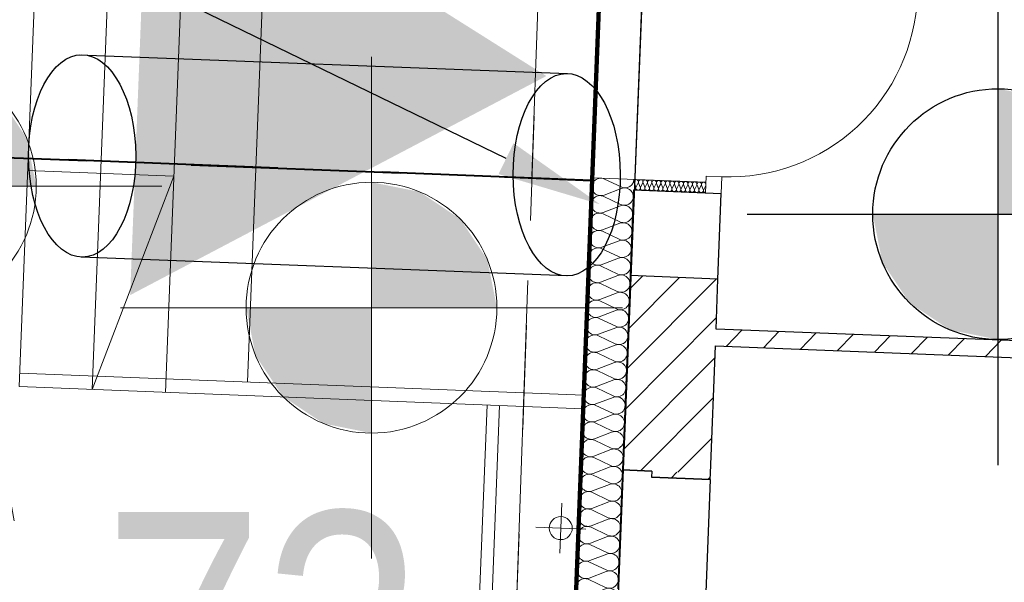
# Model space of a CAD drawing. Extents: x -198213 to 5540361, y 56395 to 5961443.
# Tile 20 of 76: x 5539576.82 to 5539581.53, y 5961329.5 to 5961332.19. Entities that reach past the tile are written whole.
import ezdxf
from ezdxf import colors
from ezdxf.entities.mleader import LeaderData, LeaderLine
from ezdxf.math import Vec2, Vec3

# ---------------------------------------------------------------- set-up
doc = ezdxf.new("R2010")
doc.units = 0
doc.header["$MEASUREMENT"] = 0
for name, pattern in [('KRESKOWAX2', [1.5, 1, -0.5]), ('L_0_03', [1, 0.5, -0.5]), ('L_0_06', [2, 1.5, -0.5])]:
    doc.linetypes.add(name, pattern=pattern)
for name, color, linetype, lineweight in [('$ IE KABEL NN', 1, 'KRESKOWAX2', 40), ('$ IE RURY OSŁONOWE', 7, 'Continuous', 30), ('$ IE_OPISY', 7, 'Continuous', 25), ('312_budynek_ewidencyjny_Nr_Pióra__7', 8, 'Continuous', 13), ('Arch drogi_Nr_Pióra__21', 8, 'Continuous', 9), ('Arch ocieplenie_Nr_Pióra__22', 8, 'Continuous', 9), ('Arch okna_Nr_Pióra__4', 8, 'Continuous', 9), ('Arch rynny_Nr_Pióra__21', 8, 'Continuous', 9), ('Arch schody_Nr_Pióra__21', 8, 'Continuous', 9), ('Arch wyburzenia_Nr_Pióra__46', 8, 'Continuous', 13), ('arch wypelnienia_Nr_Pióra__118', 8, 'Continuous', 211), ('arch wypelnienia_Nr_Pióra__55', 8, 'Continuous', 25), ('Arch ściany nośne_Nr_Pióra__21', 8, 'Continuous', 9), ('Arch ściany nośne_Nr_Pióra__27', 8, 'Continuous', 30), ('bt_Nr_Pióra__7', 8, 'Continuous', 13), ('chodnik_Nr_Pióra__7', 8, 'Continuous', 13), ('INWENT RZĘDNE_Nr_Pióra__15', 8, 'Continuous', 25), ('INWENT RZĘDNE_Nr_Pióra__21', 8, 'Continuous', 9), ('INWENT.ŚCIANY_Nr_Pióra__1', 8, 'Continuous', 25), ('trawnik_Nr_Pióra__7', 8, 'Continuous', 13)]:
    doc.layers.add(name, color=color, linetype=linetype, lineweight=lineweight)
for name, color, linetype in [('Arch ocieplenie', 8, 'Continuous'), ('Arch ściany nośne', 8, 'Continuous'), ('INWENT RZĘDNE', 8, 'Continuous')]:
    doc.layers.add(name, color=color, linetype=linetype)
doc.styles.add('1. Elektrobau_02.2024', font='romans.shx', dxfattribs={"width": 0.8, "oblique": 10})
doc.styles.add('GENERATED_STYLE_3', font='ARIALN.TTF')
pattern_1 = [(45, (0, 0), (-91.92387818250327, 91.92387818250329), [])]

# ---------------------------------------------------------------- blocks, each defined once
blk = doc.blocks.new('Izolacja cieplna 14_18', base_point=(-134079.9601122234, 106051.2797084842))
at = {"layer": 'Arch ocieplenie_Nr_Pióra__22', "linetype": 'Continuous'}
for p, q in [((-134220.3931930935, 106053.2665093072), (-134141.0036321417, 106015.4706615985)), ((-134141.2770214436, 106008.476451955), (-134223.374576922, 105976.9927729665)), ((-134223.6480365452, 105969.9967642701), (-134144.2584755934, 105932.2009165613)), ((-134226.9028799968, 105886.7270192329), (-134147.513319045, 105848.9311715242)), ((-134144.5318648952, 105925.2067069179), (-134226.6294203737, 105893.7230279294)), ((-134147.7867083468, 105841.9369618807), (-134229.8842638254, 105810.4532828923)), ((-134230.1577234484, 105803.4572741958), (-134150.7681624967, 105765.661426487)), ((-134151.0415517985, 105758.6672168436), (-134233.139107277, 105727.1835378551)), ((-134233.4125669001, 105720.1875291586), (-134154.0230059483, 105682.3916814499)), ((-134154.2963952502, 105675.3974718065), (-134236.3939507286, 105643.913792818)), ((-134236.6674103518, 105636.9177841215), (-134157.2778494, 105599.1219364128)), ((-134239.9222538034, 105553.6480390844), (-134160.5326928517, 105515.8521913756)), ((-134157.5512387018, 105592.1277267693), (-134239.6487941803, 105560.6440477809)), ((-134160.8060821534, 105508.8579817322), (-134242.903637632, 105477.3743027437)), ((-134243.177097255, 105470.3782940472), (-134163.7875363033, 105432.5824463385)), ((-134164.0609256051, 105425.5882366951), (-134246.1584810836, 105394.1045577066)), ((-134246.4319407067, 105387.1085490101), (-134167.0423797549, 105349.3127013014)), ((-134167.3157690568, 105342.3184916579), (-134249.4133245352, 105310.8348126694)), ((-134249.6867841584, 105303.838803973), (-134170.2972232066, 105266.0429562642)), ((-134252.94162761, 105220.5690589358), (-134173.5520666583, 105182.7732112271)), ((-134170.5706125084, 105259.0487466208), (-134252.6681679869, 105227.5650676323)), ((-134173.8254559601, 105175.7790015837), (-134255.9230114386, 105144.2953225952)), ((-134256.1964710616, 105137.2993138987), (-134176.8069101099, 105099.50346619)), ((-134177.0802994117, 105092.5092565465), (-134259.1778548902, 105061.025577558)), ((-134259.4513145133, 105054.0295688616), (-134180.0617535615, 105016.2337211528)), ((-134180.3351428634, 105009.2395115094), (-134262.4326983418, 104977.7558325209)), ((-134262.706157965, 104970.7598238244), (-134183.3165970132, 104932.9639761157)), ((-134183.589986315, 104925.9697664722), (-134265.6875417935, 104894.4860874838)), ((-134265.9610014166, 104887.4900787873), (-134186.5714404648, 104849.6942310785)), ((-134269.2158448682, 104804.2203337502), (-134189.8262839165, 104766.4244860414)), ((-134186.8448297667, 104842.7000214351), (-134268.9423852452, 104811.2163424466)), ((-134190.0996732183, 104759.430276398), (-134272.1972286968, 104727.9465974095)), ((-134272.4706883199, 104720.950588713), (-134193.0811273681, 104683.1547410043)), ((-134193.35451667, 104676.1605313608), (-134275.4520721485, 104644.6768523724)), ((-134275.7255317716, 104637.6808436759), (-134196.3359708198, 104599.8849959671)), ((-134196.6093601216, 104592.8907863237), (-134278.7069156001, 104561.4071073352)), ((-134278.9803752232, 104554.4110986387), (-134199.5908142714, 104516.61525093)), ((-134282.2352186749, 104471.1413536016), (-134202.8456577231, 104433.3455058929)), ((-134199.8642035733, 104509.6210412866), (-134281.9617590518, 104478.1373622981)), ((-134203.1190470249, 104426.3512962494), (-134285.2166025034, 104394.8676172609)), ((-134285.4900621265, 104387.8716085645), (-134206.1005011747, 104350.0757608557)), ((-134206.3738904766, 104343.0815512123), (-134288.4714459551, 104311.5978722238)), ((-134288.7449055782, 104304.6018635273), (-134209.3553446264, 104266.8060158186)), ((-134209.6287339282, 104259.8118061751), (-134291.7262894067, 104228.3281271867)), ((-134291.9997490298, 104221.3321184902), (-134212.610188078, 104183.5362707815)), ((-134295.2545924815, 104138.0623734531), (-134215.8650315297, 104100.2665257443)), ((-134212.8835773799, 104176.542061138), (-134294.9811328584, 104145.0583821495)), ((-134216.1384208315, 104093.2723161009), (-134298.23597631, 104061.7886371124))]:
    blk.add_line(p, q, dxfattribs=at)
for centre, start_param, end_param in [((-134238.934497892, 106015.7960911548), 1.158003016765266, 5.125182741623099), ((-134122.4623451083, 106052.9410335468), 4.29959556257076, 6.283185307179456), ((-134242.1893413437, 105932.5263461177), 1.158003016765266, 5.125182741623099), ((-134125.7171335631, 105969.6731037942), 4.299595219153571, 8.266774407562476), ((-134128.9719770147, 105886.4033587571), 4.299595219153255, 8.266774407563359), ((-134245.4441847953, 105849.2566010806), 1.158003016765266, 5.125182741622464), ((-134132.2268204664, 105803.13361372), 4.299595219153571, 8.266774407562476), ((-134248.6990282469, 105765.9868560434), 1.158003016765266, 5.125182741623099), ((-134135.4816639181, 105719.8638686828), 4.299595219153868, 8.266774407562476), ((-134251.9538716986, 105682.7171110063), 1.158003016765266, 5.125182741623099), ((-134255.2087151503, 105599.4473659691), 1.158003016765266, 5.125182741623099), ((-134138.7365073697, 105636.5941236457), 4.299595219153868, 8.266774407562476), ((-134141.9913508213, 105553.3243786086), 4.299595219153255, 8.266774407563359), ((-134258.4635586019, 105516.177620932), 1.158003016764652, 5.125182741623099), ((-134145.246194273, 105470.0546335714), 4.299595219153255, 8.266774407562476), ((-134261.7184020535, 105432.9078758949), 1.158003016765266, 5.125182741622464), ((-134148.5010377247, 105386.7848885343), 4.299595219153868, 8.266774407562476), ((-134264.9732455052, 105349.6381308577), 1.158003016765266, 5.125182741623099), ((-134151.7558811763, 105303.5151434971), 4.299595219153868, 8.266774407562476), ((-134268.2280889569, 105266.3683858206), 1.158003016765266, 5.125182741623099), ((-134271.4829324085, 105183.0986407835), 1.158003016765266, 5.125182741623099), ((-134155.010724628, 105220.24539846), 4.299595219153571, 8.266774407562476), ((-134158.2655680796, 105136.9756534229), 4.299595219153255, 8.266774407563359), ((-134274.7377758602, 105099.8288957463), 1.158003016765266, 5.125182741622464), ((-134161.5204115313, 105053.7059083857), 4.299595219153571, 8.266774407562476), ((-134277.9926193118, 105016.5591507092), 1.158003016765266, 5.125182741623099), ((-134164.7752549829, 104970.4361633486), 4.299595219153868, 8.266774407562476), ((-134281.2474627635, 104933.2894056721), 1.158003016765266, 5.125182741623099), ((-134284.5023062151, 104850.0196606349), 1.158003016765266, 5.125182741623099), ((-134168.0300984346, 104887.1664183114), 4.299595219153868, 8.266774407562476), ((-134171.2849418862, 104803.8966732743), 4.299595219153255, 8.266774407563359), ((-134287.7571496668, 104766.7499155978), 1.158003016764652, 5.125182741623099), ((-134174.5397853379, 104720.6269282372), 4.299595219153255, 8.266774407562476), ((-134291.0119931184, 104683.4801705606), 1.158003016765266, 5.125182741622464), ((-134177.7946287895, 104637.3571832), 4.299595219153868, 8.266774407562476), ((-134294.2668365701, 104600.2104255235), 1.158003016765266, 5.125182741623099), ((-134297.5216800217, 104516.9406804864), 1.158003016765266, 5.125182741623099), ((-134181.0494722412, 104554.0874381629), 4.299595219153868, 8.266774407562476), ((-134184.3043156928, 104470.8176931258), 4.299595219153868, 8.266774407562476), ((-134300.7765234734, 104433.6709354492), 1.158003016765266, 5.125182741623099), ((-134187.5591591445, 104387.5479480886), 4.299595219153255, 8.266774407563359), ((-134304.031366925, 104350.4011904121), 1.158003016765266, 5.125182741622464), ((-134190.8140025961, 104304.2782030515), 4.299595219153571, 8.266774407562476), ((-134307.2862103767, 104267.131445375), 1.158003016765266, 5.125182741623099), ((-134194.0688460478, 104221.0084580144), 4.299595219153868, 8.266774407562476), ((-134310.5410538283, 104183.8617003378), 1.158003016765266, 5.125182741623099), ((-134313.79589728, 104100.5919553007), 1.158003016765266, 5.125182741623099), ((-134197.3236894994, 104137.7387129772), 4.299595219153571, 8.266774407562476), ((-134200.5785329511, 104054.4689679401), 6.283185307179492, 8.266774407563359)]:
    blk.add_ellipse(centre, major_axis=(42.50223686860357, -1.661325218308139), ratio=0.9795712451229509, start_param=start_param, end_param=end_param, dxfattribs=at)
blk = doc.blocks.new('Izolacja cieplna 14_34', base_point=(-133737.1762698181, 105987.8428104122))
at = {"layer": 'Arch ocieplenie_Nr_Pióra__22', "linetype": 'Continuous'}
for p, q in [((-134071.4608803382, 106015.8202642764), (-134079.6348500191, 106036.3564987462)), ((-134059.8991267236, 106035.5850698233), (-134069.6511383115, 106015.7495251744)), ((-134049.9149495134, 106014.9780780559), (-134058.0889191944, 106035.5143125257)), ((-134038.3531958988, 106034.7428836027), (-134048.1052074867, 106014.9073389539)), ((-134028.3690186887, 106014.1358918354), (-134036.5429883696, 106034.6721263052)), ((-134016.807265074, 106033.9006973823), (-134026.5592766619, 106014.0651527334)), ((-134006.8230878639, 106013.2937056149), (-134014.9970575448, 106033.8299400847)), ((-133995.2613342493, 106033.0585111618), (-134005.0133458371, 106013.2229665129)), ((-133985.2771570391, 106012.4515193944), (-133993.45112672, 106032.9877538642)), ((-133973.7154034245, 106032.2163249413), (-133983.4674150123, 106012.3807802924)), ((-133963.7312262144, 106011.6093331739), (-133971.9051958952, 106032.1455676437)), ((-133952.1694725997, 106031.3741387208), (-133961.9214841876, 106011.5385940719)), ((-133942.1852953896, 106010.7671469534), (-133950.3592650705, 106031.3033814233)), ((-133930.6235417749, 106030.5319525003), (-133940.3755533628, 106010.6964078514)), ((-133920.6393645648, 106009.9249607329), (-133928.8133342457, 106030.4611952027)), ((-133909.0776109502, 106029.6897662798), (-133918.829622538, 106009.8542216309)), ((-133899.09343374, 106009.0827745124), (-133907.2674034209, 106029.6190089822)), ((-133887.5316801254, 106028.8475800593), (-133897.2836917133, 106009.0120354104)), ((-133877.5475029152, 106008.2405882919), (-133885.7214725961, 106028.7768227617)), ((-133865.9857493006, 106028.0053938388), (-133875.7377608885, 106008.1698491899)), ((-133856.0015720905, 106007.3984020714), (-133864.1755417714, 106027.9346365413)), ((-133844.4398184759, 106027.1632076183), (-133854.1918300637, 106007.3276629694)), ((-133834.4556412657, 106006.5562158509), (-133842.6296109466, 106027.0924503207)), ((-133822.893887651, 106026.3210213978), (-133832.6458992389, 106006.4854767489)), ((-133812.9097104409, 106005.7140296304), (-133821.0836801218, 106026.2502641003)), ((-133801.3479568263, 106025.4788351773), (-133811.0999684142, 106005.6432905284)), ((-133791.3637796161, 106004.8718434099), (-133799.5377492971, 106025.4080778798)), ((-133779.8020260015, 106024.6366489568), (-133789.5540375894, 106004.8011043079)), ((-133769.8178487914, 106004.0296571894), (-133777.9918184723, 106024.5658916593)), ((-133758.2560951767, 106023.7944627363), (-133768.0081067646, 106003.9589180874)), ((-133748.2719179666, 106003.1874709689), (-133756.4458876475, 106023.7237054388)), ((-133736.710164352, 106022.9522765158), (-133746.4621759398, 106003.1167318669))]:
    blk.add_line(p, q, dxfattribs=at)
for centre, start_param, end_param in [((-134069.6003760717, 106040.2334375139), 2.728799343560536, 6.695979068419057), ((-134048.0544452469, 106039.3912512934), 2.72879934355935, 6.695979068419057), ((-134026.5085144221, 106038.5490650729), 2.728799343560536, 6.695979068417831), ((-134004.9625835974, 106037.7068788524), 2.728799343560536, 6.695979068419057), ((-133983.4166527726, 106036.8646926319), 2.728799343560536, 6.695979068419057), ((-133961.8707219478, 106036.0225064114), 2.72879934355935, 6.69597906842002), ((-133940.324791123, 106035.1803201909), 2.728799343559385, 6.695979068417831), ((-133918.7788602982, 106034.3381339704), 2.728799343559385, 6.695979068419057), ((-133897.2329294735, 106033.4959477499), 2.728799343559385, 6.695979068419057), ((-133875.6869986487, 106032.6537615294), 2.728799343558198, 6.695979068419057), ((-133854.1410678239, 106031.8115753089), 2.728799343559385, 6.695979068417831), ((-133832.5951369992, 106030.9693890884), 2.728799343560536, 6.695979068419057), ((-133811.0492061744, 106030.1272028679), 2.728799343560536, 6.695979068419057), ((-133789.5032753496, 106029.2850166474), 2.72879934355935, 6.695979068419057), ((-133767.9573445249, 106028.4428304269), 2.728799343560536, 6.695979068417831), ((-133746.4114137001, 106027.6006442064), 2.728799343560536, 6.69597906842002), ((-134081.4953620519, 106011.9433337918), 1.570796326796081, 3.554385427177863), ((-134059.9494312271, 106011.1011475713), 5.870391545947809, 9.837570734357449), ((-134038.4035004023, 106010.2589613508), 5.870391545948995, 9.837570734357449), ((-134016.8575695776, 106009.4167751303), 5.870391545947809, 9.837570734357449), ((-133995.3116387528, 106008.5745889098), 5.870391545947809, 9.837570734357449), ((-133973.765707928, 106007.7324026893), 5.870391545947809, 9.837570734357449), ((-133952.2197771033, 106006.8902164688), 5.870391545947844, 9.837570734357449), ((-133930.6738462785, 106006.0480302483), 5.870391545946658, 9.837570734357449), ((-133909.1279154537, 106005.2058440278), 5.870391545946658, 9.837570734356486), ((-133887.5819846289, 106004.3636578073), 5.870391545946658, 9.837570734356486), ((-133866.0360538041, 106003.5214715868), 5.870391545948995, 9.837570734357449), ((-133844.4901229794, 106002.6792853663), 5.870391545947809, 9.837570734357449), ((-133822.9441921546, 106001.8370991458), 5.870391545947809, 9.837570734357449), ((-133801.3982613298, 106000.9949129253), 5.870391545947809, 9.837570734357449), ((-133779.852330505, 106000.1527267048), 5.870391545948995, 9.837570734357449), ((-133758.3063996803, 105999.3105404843), 5.870391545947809, 9.837570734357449), ((-133736.7609385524, 105998.4683686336), 5.870391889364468, 7.853981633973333)]:
    blk.add_ellipse(centre, major_axis=(-10.77273165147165, 0.4210839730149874), ratio=0.9863384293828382, start_param=start_param, end_param=end_param, dxfattribs=at)
blk = doc.blocks.new('Ściana_15', base_point=(-133687.6212782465, 105335.4094390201))
at = {"layer": 'Arch ściany nośne_Nr_Pióra__21', "linetype": 'Continuous'}
h = blk.add_hatch(dxfattribs=at)
h.set_pattern_fill('Common_Brick', color=256, style=0, pattern_type=2)
h.set_pattern_definition(pattern_1)
h.paths.add_polyline_path([(-133690.7459279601, 105255.4704837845), (-131842.1575881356, 105183.2129591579), (-131839.032938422, 105263.1519143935), (-133687.6212782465, 105335.4094390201)], flags=0)
at = {"layer": 'Arch ściany nośne_Nr_Pióra__27', "linetype": 'Continuous'}
for p, q in [((-131839.032938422, 105263.1519143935), (-133687.6212782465, 105335.4094390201)), ((-133690.7459279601, 105255.4704837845), (-131842.1575881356, 105183.2129591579))]:
    blk.add_line(p, q, dxfattribs=at)
blk = doc.blocks.new('Ściana_64', base_point=(-133715.7431256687, 104615.9588418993))
at = {"layer": 'Arch ściany nośne_Nr_Pióra__21', "linetype": 'Continuous'}
h = blk.add_hatch(dxfattribs=at)
h.set_pattern_fill('Common_Brick', color=256, style=0, pattern_type=2)
h.set_pattern_definition(pattern_1)
h.paths.add_polyline_path([(-133715.7431256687, 104615.9588418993), (-133714.5713820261, 104645.9359501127), (-133994.3577253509, 104656.8722241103), (-133995.5294689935, 104626.8951158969)], flags=0)
at = {"layer": 'Arch ściany nośne_Nr_Pióra__27', "linetype": 'Continuous'}
for p, q in [((-133994.3577253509, 104656.8722241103), (-133995.5294689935, 104626.8951158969)), ((-133995.5294689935, 104626.8951158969), (-133715.7431256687, 104615.9588418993)), ((-133715.7431256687, 104615.9588418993), (-133714.5713820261, 104645.9359501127))]:
    blk.add_line(p, q, dxfattribs=at)
blk = doc.blocks.new('Ściana_65', base_point=(-133714.5713820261, 104645.9359501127))
at = {"layer": 'Arch ściany nośne_Nr_Pióra__21', "linetype": 'Continuous'}
h = blk.add_hatch(dxfattribs=at)
h.set_pattern_fill('Common_Brick', color=256, style=0, pattern_type=2)
h.set_pattern_definition(pattern_1)
h.paths.add_polyline_path([(-133714.5713820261, 104645.9359501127), (-133678.2473291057, 105575.2263047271), (-134097.9268440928, 105591.6307157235), (-134134.2508970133, 104662.3403611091)], flags=0)
at = {"layer": 'Arch ściany nośne_Nr_Pióra__27', "linetype": 'Continuous'}
for p, q in [((-134097.9268440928, 105591.6307157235), (-134134.2508970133, 104662.3403611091)), ((-133678.2473291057, 105575.2263047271), (-134097.9268440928, 105591.6307157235)), ((-133687.6212782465, 105335.4094390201), (-133678.2473291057, 105575.2263047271)), ((-133714.5713820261, 104645.9359501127), (-133690.7459279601, 105255.4704837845)), ((-134134.2508970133, 104662.3403611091), (-133994.3577253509, 104656.8722241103))]:
    blk.add_line(p, q, dxfattribs=at)
blk = doc.blocks.new('Koty wysokościowe_3', base_point=(-132337.8203472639, 105885.6061099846))
at = {"layer": 'INWENT RZĘDNE_Nr_Pióra__15', "linetype": 'Continuous'}
for points in [[(-132337.8203472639, 105885.6061099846), (-131737.8203472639, 105885.6061099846), (-131783.4926277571, 106115.2161694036), (-131913.556278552, 106309.8701786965), (-132108.2102878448, 106439.9338294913), (-132337.8203472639, 106485.6061099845)], [(-132337.8203472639, 105885.6061099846), (-132937.8203472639, 105885.6061099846), (-132892.1480667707, 105655.9960505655), (-132762.0844159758, 105461.3420412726), (-132567.430406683, 105331.2783904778), (-132337.8203472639, 105285.6061099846)]]:
    blk.add_hatch(color=256, dxfattribs=at).paths.add_polyline_path(points, flags=0)
for p, q in [((-132337.8203472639, 104685.6061099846), (-132337.8203472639, 107085.6061099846)), ((-133537.8203472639, 105885.6061099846), (-131137.8203472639, 105885.6061099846))]:
    blk.add_line(p, q, dxfattribs=at)
blk.add_circle((-132337.8203472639, 105885.6061099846), 600.0000000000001, dxfattribs=at)
blk = doc.blocks.new('Koty wysokościowe_16', base_point=(-137539.1513556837, 106019.3351858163))
at = {"layer": 'INWENT RZĘDNE_Nr_Pióra__21', "linetype": 'Continuous'}
for points in [[(-137539.1513556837, 106019.3351858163), (-136939.1513556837, 106019.3351858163), (-136984.823636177, 106248.9452452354), (-137114.8872869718, 106443.5992545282), (-137309.5412962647, 106573.6629053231), (-137539.1513556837, 106619.3351858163)], [(-137539.1513556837, 106019.3351858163), (-138139.1513556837, 106019.3351858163), (-138093.4790751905, 105789.7251263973), (-137963.4154243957, 105595.0711171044), (-137768.7614151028, 105465.0074663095), (-137539.1513556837, 105419.3351858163)]]:
    blk.add_hatch(color=256, dxfattribs=at).paths.add_polyline_path(points, flags=0)
for p, q in [((-137539.1513556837, 104819.3351858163), (-137539.1513556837, 107219.3351858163)), ((-138739.1513556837, 106019.3351858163), (-136339.1513556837, 106019.3351858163))]:
    blk.add_line(p, q, dxfattribs=at)
blk.add_circle((-137539.1513556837, 106019.3351858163), 600.0000000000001, dxfattribs=at)
at = {"layer": 'INWENT RZĘDNE_Nr_Pióra__21', "insert": (-140406.2338538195, 107257.0210548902), "char_height": 1200, "attachment_point": 7, "style": 'GENERATED_STYLE_3'}
blk.add_mtext('{85,26}', dxfattribs=at)
blk = doc.blocks.new('Koty wysokościowe_17', base_point=(-135335.5850611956, 105438.2020446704))
at = {"layer": 'INWENT RZĘDNE_Nr_Pióra__21', "linetype": 'Continuous'}
for points in [[(-135335.5850611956, 105438.2020446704), (-134735.5850611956, 105438.2020446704), (-134781.2573416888, 105667.8121040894), (-134911.3209924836, 105862.4661133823), (-135105.9750017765, 105992.5297641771), (-135335.5850611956, 106038.2020446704)], [(-135335.5850611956, 105438.2020446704), (-135935.5850611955, 105438.2020446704), (-135889.9127807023, 105208.5919852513), (-135759.8491299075, 105013.9379759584), (-135565.1951206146, 104883.8743251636), (-135335.5850611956, 104838.2020446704)]]:
    blk.add_hatch(color=256, dxfattribs=at).paths.add_polyline_path(points, flags=0)
for p, q in [((-135335.5850611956, 104238.2020446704), (-135335.5850611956, 106638.2020446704)), ((-136535.5850611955, 105438.2020446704), (-134135.5850611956, 105438.2020446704))]:
    blk.add_line(p, q, dxfattribs=at)
blk.add_circle((-135335.5850611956, 105438.2020446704), 600.0000000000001, dxfattribs=at)
at = {"layer": 'INWENT RZĘDNE_Nr_Pióra__21', "insert": (-138528.8790558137, 103038.4962067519), "char_height": 1200, "attachment_point": 7, "style": 'GENERATED_STYLE_3'}
blk.add_mtext('{85,73}', dxfattribs=at)

msp = doc.modelspace()

# ---------------------------------------------------------------- hatches: boundary and pattern name
at = {"layer": 'arch wypelnienia_Nr_Pióra__55', "linetype": 'Continuous'}
msp.add_hatch(color=256, dxfattribs=at).paths.add_polyline_path([(5539579.338478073, 5961331.921152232), (5539577.347467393, 5961330.873117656), (5539577.435348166, 5961333.121400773)], flags=0)

# ---------------------------------------------------------------- linework, layer by layer
at = {"layer": '$ IE KABEL NN'}
msp.add_lwpolyline([(5539570.14539941, 5961331.789733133), (5539579.552880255, 5961331.422014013), (5539575.655761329, 5961331.574344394)], dxfattribs=at)
at = {"layer": '$ IE RURY OSŁONOWE'}
for points in [[(5539577.104402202, 5961332.022738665), (5539579.439875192, 5961331.933297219)], [(5539579.436591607, 5961330.965091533), (5539577.113609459, 5961331.055073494)]]:
    msp.add_lwpolyline(points, dxfattribs=at)
for centre in [(5539577.117678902, 5961331.539124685), (5539579.435865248, 5961331.449243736)]:
    msp.add_ellipse(centre, major_axis=(-0.001648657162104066, 0.4841521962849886), ratio=0.5294115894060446, dxfattribs=at)
at = {"layer": '312_budynek_ewidencyjny_Nr_Pióra__7', "linetype": 'Continuous', "flags": 128}
msp.add_lwpolyline([(5539579.560000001, 5961326.370000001), (5539580.53, 5961350.62)], dxfattribs=at)
at = {"layer": 'Arch drogi_Nr_Pióra__21', "linetype": 'Continuous'}
for p, q in [((5539578.946592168, 5961327.574878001), (5539579.054978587, 5961330.347762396)), ((5539579.004202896, 5961327.512580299), (5539579.114932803, 5961330.345418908))]:
    msp.add_line(p, q, dxfattribs=at)
at = {"layer": 'Arch okna_Nr_Pióra__4', "linetype": 'Continuous'}
for p, q in [((5539580.103542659, 5961331.442642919), (5539580.100418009, 5961331.362703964)), ((5539580.178485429, 5961331.43971356), (5539580.103542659, 5961331.442642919)), ((5539580.178485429, 5961331.43971356), (5539580.175360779, 5961331.359774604))]:
    msp.add_line(p, q, dxfattribs=at)
msp.add_arc((5539580.213637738, 5961332.339026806), 0.9000000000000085, 267.7615650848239, 357.7615651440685, dxfattribs=at)
at = {"layer": 'Arch rynny_Nr_Pióra__21', "linetype": 'Continuous'}
for p, q in [((5539579.402547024, 5961329.638645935), (5539579.411920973, 5961329.878462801)), ((5539579.527142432, 5961329.753867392), (5539579.287325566, 5961329.763241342))]:
    msp.add_line(p, q, dxfattribs=at)
msp.add_circle((5539579.407233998, 5961329.758554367), 0.05500000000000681, dxfattribs=at)
at = {"layer": 'Arch schody_Nr_Pióra__21', "linetype": 'Continuous'}
for p, q in [((5539576.816685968, 5961330.435252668), (5539576.897340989, 5961332.49867695)), ((5539577.166418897, 5961330.421582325), (5539577.247073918, 5961332.485006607)), ((5539577.516151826, 5961330.407911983), (5539577.596806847, 5961332.471336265)), ((5539577.90839301, 5961330.457629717), (5539577.986509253, 5961332.456103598)), ((5539576.857111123, 5961331.469462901), (5539577.556576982, 5961331.442122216)), ((5539577.556576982, 5961331.442122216), (5539577.166418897, 5961330.421582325)), ((5539579.517164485, 5961330.394746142), (5539576.819224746, 5961330.500203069)), ((5539579.514625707, 5961330.329795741), (5539576.816685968, 5961330.435252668))]:
    msp.add_line(p, q, dxfattribs=at)
at = {"layer": 'Arch wyburzenia_Nr_Pióra__46', "linetype": 'Continuous'}
for p, q in [((5539579.557786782, 5961331.433952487), (5539579.479670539, 5961329.435478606)), ((5539580.102370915, 5961331.41266581), (5539579.557786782, 5961331.433952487))]:
    msp.add_line(p, q, dxfattribs=at)
at = {"layer": 'arch wypelnienia_Nr_Pióra__118', "linetype": 'Continuous', "flags": 128}
msp.add_lwpolyline([(5539579.088503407, 5961327.108979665), (5539579.056085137, 5961326.279612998), (5539592.705661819, 5961325.746081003), (5539592.73807961, 5961326.575449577), (5539592.43830908, 5961326.587167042), (5539592.731244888, 5961334.081442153), (5539592.877268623, 5961337.808595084), (5539594.915375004, 5961337.728916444), (5539595.057323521, 5961341.359881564), (5539593.0230039, 5961341.435626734), (5539593.468662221, 5961352.947035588), (5539593.768433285, 5961352.93531769), (5539593.787181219, 5961353.414952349), (5539593.287562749, 5961353.434481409), (5539593.290535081, 5961353.510523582), (5539586.99, 5961353.68), (5539586.89, 5961350.36), (5539580.53, 5961350.62), (5539580.536283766, 5961350.808512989), (5539580.015547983, 5961350.825870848), (5539579.996800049, 5961350.346236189), (5539580.29657111, 5961350.334519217), (5539579.388274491, 5961327.097264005)], close=True, dxfattribs=at)
at = {"layer": 'bt_Nr_Pióra__7', "linetype": 'L_0_06', "flags": 128}
msp.add_lwpolyline([(5539579.560000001, 5961326.370000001), (5539592.23, 5961325.88), (5539592.456942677, 5961331.685950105), (5539592.800246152, 5961331.675969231), (5539592.6, 5961325.48), (5539579.075, 5961326.014), (5539579.85, 5961347.77), (5539580.41, 5961347.74)], close=True, dxfattribs=at)
at = {"layer": 'chodnik_Nr_Pióra__7', "linetype": 'L_0_06', "flags": 128}
msp.add_lwpolyline([(5539573.850214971, 5961350.515481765), (5539573.480000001, 5961350.53), (5539573.400000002, 5961348.41), (5539573.779045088, 5961348.406935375), (5539573.76, 5961348.04), (5539579.85, 5961347.77), (5539579.782002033, 5961345.734261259), (5539573.9, 5961345.78), (5539575.850000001, 5961335.03), (5539577.75, 5961324.47), (5539591.470000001, 5961324.05), (5539596.39, 5961323.97), (5539596.46, 5961321.44), (5539596.500000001, 5961317.73), (5539595.14, 5961308.47), (5539594.22, 5961302.65), (5539593.77, 5961299.630000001), (5539593.49, 5961296), (5539591.99, 5961287.81), (5539591.61, 5961282.430000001), (5539589.13, 5961281.94), (5539589.56, 5961284.800000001), (5539591.9, 5961299.58), (5539594.42, 5961317.48), (5539594.72, 5961320.570000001), (5539594.650000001, 5961322.11), (5539590.73, 5961322.160000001), (5539578.09, 5961322.670000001), (5539578.89, 5961318.3), (5539577.2, 5961318.26), (5539576.390000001, 5961321.74), (5539574.24, 5961333.51), (5539573.16, 5961338.51), (5539571.77, 5961345.69), (5539570.5, 5961345.62), (5539570.5, 5961351.67), (5539570.52, 5961352.22), (5539573.55, 5961351.9), (5539573.87, 5961350.93)], close=True, dxfattribs=at)
at = {"layer": 'INWENT.ŚCIANY_Nr_Pióra__1', "linetype": 'Continuous'}
for p, q in [((5539579.755680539, 5961331.376179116), (5539579.739666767, 5961330.966491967)), ((5539579.755681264, 5961331.376179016), (5539580.175360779, 5961331.359774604)), ((5539580.159346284, 5961330.950087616), (5539580.175360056, 5961331.359774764)), ((5539580.159346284, 5961330.950087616), (5539579.739666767, 5961330.966491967)), ((5539579.703343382, 5961330.037201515), (5539579.681080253, 5961329.46763646)), ((5539579.843236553, 5961330.031733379), (5539579.703343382, 5961330.037201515)), ((5539579.843236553, 5961330.031733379), (5539579.84206481, 5961330.00175627)), ((5539580.121851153, 5961329.990819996), (5539579.84206481, 5961330.00175627)), ((5539580.121851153, 5961329.990819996), (5539580.100759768, 5961329.451232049))]:
    msp.add_line(p, q, dxfattribs=at)
at = {"layer": 'trawnik_Nr_Pióra__7', "linetype": 'L_0_03', "flags": 128}
msp.add_lwpolyline([(5539577.65243825, 5961325.01223794), (5539575.850000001, 5961335.03), (5539573.9, 5961345.78), (5539579.782002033, 5961345.734261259), (5539579.075, 5961326.014), (5539592.6, 5961325.48), (5539592.445000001, 5961324.710000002)], close=True, dxfattribs=at)

# ---------------------------------------------------------------- block references
at = {"layer": 'Arch ocieplenie', "color": 104, "linetype": 'Continuous', "lineweight": 9, "true_color": 0x029e21, "xscale": 0.001, "yscale": 0.001, "zscale": 0.001}
for name, p in [('Izolacja cieplna 14_18', (5539579.757634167, 5961331.426140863)), ('Izolacja cieplna 14_34', (5539580.100418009, 5961331.362703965))]:
    msp.add_blockref(name, p, dxfattribs=at)
at = {"layer": 'Arch ściany nośne', "xscale": 0.001, "yscale": 0.001, "zscale": 0.001}
for name, p in [('Ściana_65', (5539580.123022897, 5961330.020797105)), ('Ściana_15', (5539580.149973, 5961330.710270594)), ('Ściana_64', (5539580.121851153, 5961329.990819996))]:
    msp.add_blockref(name, p, dxfattribs=at)
at = {"layer": 'INWENT RZĘDNE', "xscale": 0.001, "yscale": 0.001, "zscale": 0.001}
for name, p in [('Koty wysokościowe_16', (5539576.298442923, 5961331.39419634)), ('Koty wysokościowe_17', (5539578.502009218, 5961330.813063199))]:
    msp.add_blockref(name, p, dxfattribs=at)
at = {"layer": 'INWENT RZĘDNE', "color": 214, "lineweight": 25, "xscale": 0.001, "yscale": 0.001, "zscale": 0.001}
msp.add_blockref('Koty wysokościowe_3', (5539581.499773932, 5961331.260467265), dxfattribs=at)

# ---------------------------------------------------------------- leaders
at = {"layer": '$ IE_OPISY'}
ml = msp.add_multileader_mtext('Standard', dxfattribs=at)
ml.set_content('E7', color=7, style='1. Elektrobau_02.2024')
ml.set_leader_properties(linetype='ByLayer', lineweight=-1)
ml.build(insert=Vec2(0, 0))
ml.multileader.update_dxf_attribs({"text_left_attachment_type": 6, "text_right_attachment_type": 6, "dogleg_length": 1.152167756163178, "arrow_head_size": 0.5})
ctx = ml.context
ctx.base_point, ctx.char_height, ctx.arrow_head_size, ctx.landing_gap_size, ctx.plane_origin = Vec3(5539521.542337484, 5961358.143606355), 1, 0.5, 0.09000000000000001, Vec3(5539575.976304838, 5961185.965192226)
ctx.left_attachment, ctx.right_attachment, ctx.text_align_type, ctx.attachment_type = 6, 6, 2, 2
notes = []
notes.append((ctx, [(0, (1, 1, 0), (5539524.418845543, 5961358.143606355), (-1, 0), 1.152167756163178, [(0, [(5539579.595404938, 5961331.3073875)], 0, [])])]))
ctx.mtext.insert, ctx.mtext.width, ctx.mtext.alignment, ctx.mtext.flow_direction = Vec3(5539523.176677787, 5961359.343606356), 1.433364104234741, 3, 5
ml = msp.add_multileader_mtext('Standard', dxfattribs=at)
ml.set_content('E13', color=7, style='1. Elektrobau_02.2024')
ml.set_leader_properties(linetype='ByLayer', lineweight=-1)
ml.build(insert=Vec2(0, 0))
ml.multileader.update_dxf_attribs({"text_left_attachment_type": 6, "text_right_attachment_type": 6, "dogleg_length": 1.152167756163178, "arrow_head_size": 0.5})
ctx = ml.context
ctx.base_point, ctx.char_height, ctx.arrow_head_size, ctx.landing_gap_size, ctx.plane_origin = Vec3(5539520.1843025, 5961329.327017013), 1, 0.5, 0.09000000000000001, Vec3(5539574.644152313, 5961172.329731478)
ctx.left_attachment, ctx.right_attachment, ctx.text_align_type, ctx.attachment_type = 6, 6, 2, 2
notes.append((ctx, [(0, (1, 1, 0), (5539523.742137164, 5961329.327017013), (-1, 0), 1.152167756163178, [(0, [(5539578.195716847, 5961317.55100275)], 0, [])])]))
ctx.mtext.insert, ctx.mtext.width, ctx.mtext.alignment, ctx.mtext.flow_direction = Vec3(5539522.499969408, 5961330.527017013), 1.433364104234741, 3, 5
for ctx, leaders in notes:
    for number, flags, end, landing, length, lines in leaders:
        leader = LeaderData()
        leader.index, (leader.has_last_leader_line, leader.has_dogleg_vector, leader.attachment_direction) = number, flags
        leader.last_leader_point, leader.dogleg_vector, leader.dogleg_length = Vec3(end), Vec3(landing), length
        for number, points, colour, breaks in lines:
            line = LeaderLine()
            line.index, line.vertices, line.color, line.breaks = number, Vec3.list(points), colors.encode_raw_color(colour), breaks
            leader.lines.append(line)
        ctx.leaders.append(leader)

doc.saveas('drawing.dxf')
